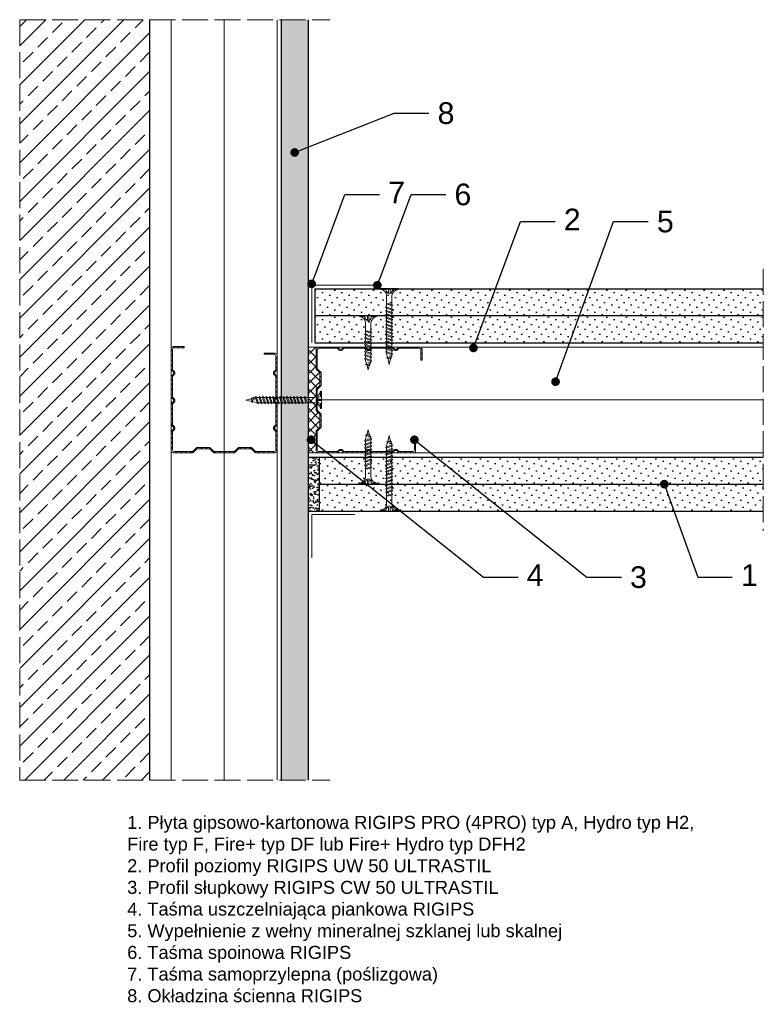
# Model space of a CAD drawing. Header units: millimetres. Extents: x 1474 to 3168, y 461 to 1600.
# Tile 1 of 6: x 1474 to 1818, y 461 to 916. Entities that reach past the tile are written whole.
import ezdxf
from ezdxf import colors
from ezdxf.entities.mleader import LeaderData, LeaderLine
from ezdxf.math import Vec2, Vec3

# ---------------------------------------------------------------- set-up
doc = ezdxf.new("R2010")
doc.units = ezdxf.units.MM
doc.linetypes.add('ACAD_ISO02W100', pattern=[15, 12, -3])
for name, color, linetype, lineweight in [('_ISOVER WELNA', 7, 'BATTING', 9), ('_RIGIPS AKCESORIA', 7, 'Continuous', 18), ('_RIGIPS G-K', 7, 'Continuous', 25), ('_RIGIPS PROFIL', 7, 'Continuous', 18), ('KRESKOWANIE', 7, 'Continuous', 9), ('OPISY', 7, 'Continuous', 9), ('PRZERYWANA', 7, 'ACAD_ISO02W100', 9)]:
    doc.layers.add(name, color=color, linetype=linetype, lineweight=lineweight)
doc.styles.get("Standard").update_dxf_attribs({"font": 'arial.ttf'})
doc.linetypes.add('BATTING', pattern='A,0.00254,-2.54,[134,ltypeshp.shx,S=2.54,R=0,X=-2.54,Y=0],-5.08,[134,ltypeshp.shx,S=2.54,R=180,X=2.54,Y=0],-2.54', length=10.16254)
pattern_1 = [(225, (22.5, -300.306), (1.122532, -3.367596), [0, -3.175])]

# ---------------------------------------------------------------- blocks, each defined once
blk = doc.blocks.new('TN 25')
at = {"layer": '_RIGIPS AKCESORIA'}
for p, q in [((0, -0.84), (0, 7.16)), ((0, 7.16), (0.46, 7.16)), ((0.46, 4.78), (0, 4.78)), ((0.46, 7.16), (0.46, 4.78)), ((8.47, 4.46), (8.79, 5)), ((8.79, 5), (9.93, 2.01)), ((10.1, 4.46), (10.41, 5)), ((10.41, 5), (11.56, 2.01)), ((11.67, 4.46), (11.99, 5)), ((11.99, 5), (13.14, 2.01)), ((13.21, 4.46), (13.52, 5)), ((13.52, 5), (14.67, 2.01)), ((14.8, 4.46), (15.12, 5)), ((15.12, 5), (16.26, 2.01)), ((16.42, 4.46), (16.73, 5)), ((16.73, 5), (17.88, 2.01)), ((17.99, 4.46), (18.31, 5)), ((18.31, 5), (19.45, 2.01)), ((19.68, 4.46), (20, 5)), ((20, 5), (21.14, 2.01)), ((0, 3.5), (1.77, 3.5)), ((0, 2.83), (1.77, 2.83)), ((0.46, 1.64), (0, 1.64)), ((0.46, -0.84), (0.46, 1.64)), ((1.77, 3.5), (1.77, 4.2)), ((1.77, 2.83), (1.77, 2.18)), ((3.02, 4.46), (8.47, 4.46)), ((7.49, 2.01), (3.55, 2.01)), ((7.12, 4.46), (7.12, 3.18)), ((8.03, 2.01), (7.12, 4.46)), ((7.12, 3.18), (7.65, 1.53)), ((7.65, 1.53), (8.03, 2.01)), ((9.41, 2.01), (8.03, 2.01)), ((9.61, 1.51), (8.47, 4.46)), ((9, 4.46), (10.1, 4.46)), ((9.93, 2.01), (9.61, 1.51)), ((11.04, 2.01), (9.93, 2.01)), ((11.23, 1.51), (10.1, 4.46)), ((10.62, 4.46), (11.67, 4.46)), ((11.56, 2.01), (11.23, 1.51)), ((12.61, 2.01), (11.56, 2.01)), ((12.81, 1.51), (11.67, 4.46)), ((12.2, 4.46), (13.21, 4.46)), ((13.14, 2.01), (12.81, 1.51)), ((14.15, 2.01), (13.14, 2.01)), ((14.34, 1.51), (13.21, 4.46)), ((13.73, 4.46), (14.8, 4.46)), ((14.67, 2.01), (14.34, 1.51)), ((15.74, 2.01), (14.67, 2.01)), ((15.94, 1.51), (14.8, 4.46)), ((15.33, 4.46), (16.42, 4.46)), ((16.26, 2.01), (15.94, 1.51)), ((17.36, 2.01), (16.26, 2.01)), ((17.55, 1.51), (16.42, 4.46)), ((16.94, 4.46), (17.99, 4.46)), ((17.88, 2.01), (17.55, 1.51)), ((18.93, 2.01), (17.88, 2.01)), ((19.13, 1.51), (17.99, 4.46)), ((18.52, 4.46), (19.68, 4.46)), ((19.45, 2.01), (19.13, 1.51)), ((19.45, 2.01), (20.62, 2.01)), ((20.82, 1.51), (19.68, 4.46)), ((20.21, 4.46), (20.7, 4.46)), ((20.7, 4.46), (22.28, 3.98)), ((21.14, 2.01), (20.82, 1.51)), ((21.14, 2.01), (21.81, 2.12)), ((21.85, 1.83), (21.67, 3.28)), ((21.67, 3.28), (22.14, 2.4)), ((22.14, 2.4), (21.85, 1.83)), ((22.7, 2.36), (22.14, 2.4)), ((22.28, 3.98), (22.56, 4.37)), ((22.7, 2.36), (22.28, 3.98)), ((22.56, 4.37), (23.03, 2.71)), ((23.03, 2.71), (22.7, 2.36)), ((22.71, 3.85), (25, 3.24)), ((25, 3.24), (23.03, 2.71)), ((0, -0.84), (0.46, -0.84))]:
    blk.add_line(p, q, dxfattribs=at)
for centre, major_axis, ratio, start_param, end_param in [((3.09, 7.67), (0.17, 3.2), 0.826134, 1.773653, 3.180586), ((-0.04, 0.9), (0, 3.93), 0.848176, -0.720942, -0.151112), ((3.37, -1.57), (0.28, 3.57), 0.832181, 0.035984, 1.430787), ((-2.73, 15.91), (0, 14.76), 0.848176, 3.399396, 3.475072), ((0.59, 4.62), (0, 2.81), 0.848176, 3.475072, 3.862535), ((1.66, 3.18), (0, 0.895), 0.848176, -1.552777, -0.720942), ((1.66, 3.18), (0, 0.895), 0.848176, 3.862535, 4.730408)]:
    blk.add_ellipse(centre, major_axis=major_axis, ratio=ratio, start_param=start_param, end_param=end_param, dxfattribs=at)
blk = doc.blocks.new('TN 35')
at = {"layer": '_RIGIPS AKCESORIA'}
for p, q in [((0, -0.84), (0, 7.16)), ((0, 7.16), (0.46, 7.16)), ((0.46, 4.78), (0, 4.78)), ((0.46, 7.16), (0.46, 4.78)), ((8.47, 4.46), (8.79, 5)), ((8.79, 5), (9.93, 2.01)), ((10.1, 4.46), (10.41, 5)), ((10.41, 5), (11.56, 2.01)), ((11.67, 4.46), (11.99, 5)), ((11.99, 5), (13.14, 2.01)), ((13.21, 4.46), (13.52, 5)), ((13.52, 5), (14.67, 2.01)), ((14.8, 4.46), (15.12, 5)), ((15.12, 5), (16.26, 2.01)), ((16.42, 4.46), (16.73, 5)), ((16.73, 5), (17.88, 2.01)), ((17.99, 4.46), (18.31, 5)), ((18.31, 5), (19.45, 2.01)), ((19.57, 4.46), (19.88, 5)), ((19.88, 5), (21.03, 2.01)), ((21.14, 4.46), (21.46, 5)), ((21.46, 5), (22.6, 2.01)), ((22.72, 4.46), (23.03, 5)), ((23.03, 5), (24.18, 2.01)), ((24.29, 4.46), (24.61, 5)), ((24.61, 5), (25.75, 2.01)), ((25.87, 4.46), (26.18, 5)), ((26.18, 5), (27.33, 2.01)), ((27.44, 4.46), (27.76, 5)), ((27.76, 5), (28.9, 2.01)), ((29.13, 4.46), (29.45, 5)), ((29.45, 5), (30.59, 2.01)), ((0, 3.5), (1.77, 3.5)), ((0, 2.83), (1.77, 2.83)), ((0.46, 1.64), (0, 1.64)), ((0.46, -0.84), (0.46, 1.64)), ((1.77, 3.5), (1.77, 4.2)), ((1.77, 2.83), (1.77, 2.18)), ((3.02, 4.46), (8.47, 4.46)), ((7.49, 2.01), (3.55, 2.01)), ((7.12, 4.46), (7.12, 3.18)), ((8.03, 2.01), (7.12, 4.46)), ((7.12, 3.18), (7.65, 1.53)), ((7.65, 1.53), (8.03, 2.01)), ((9.41, 2.01), (8.03, 2.01)), ((9.61, 1.51), (8.47, 4.46)), ((9, 4.46), (10.1, 4.46)), ((9.93, 2.01), (9.61, 1.51)), ((11.04, 2.01), (9.93, 2.01)), ((11.23, 1.51), (10.1, 4.46)), ((10.62, 4.46), (11.67, 4.46)), ((11.56, 2.01), (11.23, 1.51)), ((12.61, 2.01), (11.56, 2.01)), ((12.81, 1.51), (11.67, 4.46)), ((12.2, 4.46), (13.21, 4.46)), ((13.14, 2.01), (12.81, 1.51)), ((14.15, 2.01), (13.14, 2.01)), ((14.34, 1.51), (13.21, 4.46)), ((13.73, 4.46), (14.8, 4.46)), ((14.67, 2.01), (14.34, 1.51)), ((15.74, 2.01), (14.67, 2.01)), ((15.94, 1.51), (14.8, 4.46)), ((15.33, 4.46), (16.42, 4.46)), ((16.26, 2.01), (15.94, 1.51)), ((17.36, 2.01), (16.26, 2.01)), ((17.55, 1.51), (16.42, 4.46)), ((16.94, 4.46), (17.99, 4.46)), ((17.88, 2.01), (17.55, 1.51)), ((18.93, 2.01), (17.84, 2.01)), ((19.13, 1.51), (17.99, 4.46)), ((18.52, 4.46), (19.57, 4.46)), ((19.45, 2.01), (19.13, 1.51)), ((20.51, 2.01), (19.41, 2.01)), ((20.7, 1.51), (19.57, 4.46)), ((20.09, 4.46), (21.14, 4.46)), ((21.03, 2.01), (20.7, 1.51)), ((22.08, 2.01), (20.99, 2.01)), ((22.28, 1.51), (21.14, 4.46)), ((21.67, 4.46), (22.72, 4.46)), ((22.6, 2.01), (22.28, 1.51)), ((23.66, 2.01), (22.56, 2.01)), ((23.85, 1.51), (22.72, 4.46)), ((23.24, 4.46), (24.29, 4.46)), ((24.18, 2.01), (23.85, 1.51)), ((25.23, 2.01), (24.14, 2.01)), ((25.43, 1.51), (24.29, 4.46)), ((24.81, 4.46), (25.87, 4.46)), ((25.75, 2.01), (25.43, 1.51)), ((26.81, 2.01), (25.71, 2.01)), ((27, 1.51), (25.87, 4.46)), ((26.39, 4.46), (27.44, 4.46)), ((27.33, 2.01), (27, 1.51)), ((28.38, 2.01), (27.33, 2.01)), ((28.58, 1.51), (27.44, 4.46)), ((27.96, 4.46), (29.13, 4.46)), ((28.9, 2.01), (28.58, 1.51)), ((28.9, 2.01), (30.07, 2.01)), ((30.27, 1.51), (29.13, 4.46)), ((29.65, 4.46), (30.15, 4.46)), ((30.15, 4.46), (31.73, 3.98)), ((30.59, 2.01), (30.27, 1.51)), ((30.59, 2.01), (31.26, 2.12)), ((31.3, 1.83), (31.12, 3.28)), ((31.12, 3.28), (31.59, 2.4)), ((31.59, 2.4), (31.3, 1.83)), ((32.15, 2.36), (31.59, 2.4)), ((31.73, 3.98), (32.01, 4.37)), ((32.15, 2.36), (31.73, 3.98)), ((32.01, 4.37), (32.48, 2.71)), ((32.48, 2.71), (32.15, 2.36)), ((32.16, 3.85), (35, 3.24)), ((35, 3.24), (32.48, 2.71)), ((0, -0.84), (0.46, -0.84))]:
    blk.add_line(p, q, dxfattribs=at)
for centre, major_axis, ratio, start_param, end_param in [((3.09, 7.67), (0.17, 3.2), 0.826134, 1.773653, 3.180586), ((-0.04, 0.9), (0, 3.93), 0.848176, -0.720942, -0.151112), ((3.37, -1.57), (0.28, 3.57), 0.832181, 0.035984, 1.430787), ((-2.73, 15.91), (0, 14.76), 0.848176, 3.399396, 3.475072), ((0.59, 4.62), (0, 2.81), 0.848176, 3.475072, 3.862535), ((1.66, 3.18), (0, 0.895), 0.848176, -1.552777, -0.720942), ((1.66, 3.18), (0, 0.895), 0.848176, 3.862535, 4.730408)]:
    blk.add_ellipse(centre, major_axis=major_axis, ratio=ratio, start_param=start_param, end_param=end_param, dxfattribs=at)
blk = doc.blocks.new('CW 50 ULTRASTIL')
h = blk.add_hatch()
h.set_pattern_fill('ANSI31', color=256, scale=0.5, style=0)
h.paths.add_polyline_path([(28.56, 40.65, -0.198912), (28.71, 41), (30.21, 42.51, 0.198912), (30.36, 42.86), (30.36, 48.45, 0.198912), (30.21, 48.8), (28.71, 50.31, -0.198912), (28.56, 50.66), (28.56, 59.85, -0.198912), (28.71, 60.2), (30.21, 61.71, 0.198912), (30.36, 62.06), (30.36, 67.65, 0.198912), (30.21, 68), (28.71, 69.51, -0.198912), (28.56, 69.86), (28.56, 78.31, -0.414214), (29.36, 79.11), (37.68, 79.11, -0.198912), (38.04, 78.96), (38.74, 78.25, 0.198912), (39.1, 78.11), (39.68, 78.11, 0.198912), (40.04, 78.25), (40.74, 78.96, -0.198912), (41.1, 79.11), (50.38, 79.11, -0.198912), (50.74, 78.96), (51.44, 78.25, 0.198912), (51.8, 78.11), (52.38, 78.11, 0.198912), (52.74, 78.25), (53.44, 78.96, -0.198912), (53.8, 79.11), (63.08, 79.11, -0.198912), (63.44, 78.96), (64.14, 78.25, 0.198912), (64.5, 78.11), (65.08, 78.11, 0.198912), (65.44, 78.25), (66.14, 78.96, -0.198912), (66.5, 79.11), (75.66, 79.11, -0.414214), (76.46, 78.31), (76.46, 73.66), (77.01, 73.66), (77.01, 78.86, 0.414214), (76.21, 79.66), (66.5, 79.66, 0.198912), (66.14, 79.51), (65.44, 78.8, -0.198912), (65.08, 78.66), (64.5, 78.66, -0.198912), (64.14, 78.8), (63.44, 79.51, 0.198912), (63.08, 79.66), (53.8, 79.66, 0.198912), (53.44, 79.51), (52.74, 78.8, -0.198912), (52.38, 78.66), (51.8, 78.66, -0.198912), (51.44, 78.8), (50.74, 79.51, 0.198912), (50.38, 79.66), (41.1, 79.66, 0.198912), (40.74, 79.51), (40.04, 78.8, -0.198912), (39.68, 78.66), (39.1, 78.66, -0.198912), (38.74, 78.8), (38.04, 79.51, 0.198912), (37.68, 79.66), (28.81, 79.66, 0.414214), (28.01, 78.86), (28.01, 69.86, 0.198912), (28.16, 69.51), (29.66, 68, -0.198912), (29.81, 67.65), (29.81, 62.06, -0.198912), (29.66, 61.71), (28.16, 60.2, 0.198912), (28.01, 59.85), (28.01, 50.66, 0.198912), (28.16, 50.31), (29.66, 48.8, -0.198912), (29.81, 48.45), (29.81, 42.86, -0.198912), (29.66, 42.51), (28.16, 41, 0.198912), (28.01, 40.65), (28.01, 31.66, 0.414214), (28.81, 30.86), (37.68, 30.86, 0.198912), (38.04, 31), (38.74, 31.71, -0.198912), (39.1, 31.86), (39.68, 31.86, -0.198912), (40.04, 31.71), (40.74, 31, 0.198912), (41.1, 30.86), (50.38, 30.86, 0.198912), (50.74, 31), (51.44, 31.71, -0.198912), (51.8, 31.86), (52.38, 31.86, -0.198912), (52.74, 31.71), (53.44, 31, 0.198912), (53.8, 30.86), (63.08, 30.86, 0.198912), (63.44, 31), (64.14, 31.71, -0.198912), (64.5, 31.86), (65.08, 31.86, -0.198912), (65.44, 31.71), (66.14, 31, 0.198912), (66.5, 30.86), (73.21, 30.86, 0.414214), (74.01, 31.66), (74.01, 36.86), (73.46, 36.86), (73.46, 32.21, -0.414214), (72.66, 31.41), (66.5, 31.41, -0.198912), (66.14, 31.55), (65.44, 32.26, 0.198912), (65.08, 32.41), (64.5, 32.41, 0.198912), (64.14, 32.26), (63.44, 31.55, -0.198912), (63.08, 31.41), (53.8, 31.41, -0.198912), (53.44, 31.55), (52.74, 32.26, 0.198912), (52.38, 32.41), (51.8, 32.41, 0.198912), (51.44, 32.26), (50.74, 31.55, -0.198912), (50.38, 31.41), (41.1, 31.41, -0.198912), (40.74, 31.55), (40.04, 32.26, 0.198912), (39.68, 32.41), (39.1, 32.41, 0.198912), (38.74, 32.26), (38.04, 31.55, -0.198912), (37.68, 31.41), (29.36, 31.41, -0.414214), (28.56, 32.21)])
at = {"layer": '_RIGIPS PROFIL'}
for p, q in [((28.01, 78.86), (28.01, 69.86)), ((28.56, 78.31), (28.56, 69.86)), ((37.68, 79.66), (28.81, 79.66)), ((37.68, 79.11), (29.36, 79.11)), ((38.04, 79.51), (38.74, 78.8)), ((38.04, 78.96), (38.74, 78.25)), ((39.68, 78.66), (39.1, 78.66)), ((39.68, 78.11), (39.1, 78.11)), ((40.74, 79.51), (40.04, 78.8)), ((40.74, 78.96), (40.04, 78.25)), ((50.38, 79.66), (41.1, 79.66)), ((50.38, 79.11), (41.1, 79.11)), ((50.74, 79.51), (51.44, 78.8)), ((50.74, 78.96), (51.44, 78.25)), ((52.38, 78.66), (51.8, 78.66)), ((52.38, 78.11), (51.8, 78.11)), ((53.44, 79.51), (52.74, 78.8)), ((53.44, 78.96), (52.74, 78.25)), ((53.8, 79.66), (63.08, 79.66)), ((53.8, 79.11), (63.08, 79.11)), ((63.44, 79.51), (64.14, 78.8)), ((63.44, 78.96), (64.14, 78.25)), ((65.08, 78.66), (64.5, 78.66)), ((65.08, 78.11), (64.5, 78.11)), ((66.14, 79.51), (65.44, 78.8)), ((66.14, 78.96), (65.44, 78.25)), ((76.21, 79.66), (66.5, 79.66)), ((75.66, 79.11), (66.5, 79.11)), ((76.46, 73.66), (76.46, 78.31)), ((77.01, 73.66), (77.01, 78.86)), ((76.46, 73.66), (77.01, 73.66)), ((29.66, 68), (28.16, 69.51)), ((30.21, 68), (28.71, 69.51)), ((29.81, 67.65), (29.81, 62.06)), ((30.36, 67.65), (30.36, 62.06)), ((28.01, 59.85), (28.01, 50.66)), ((29.66, 61.71), (28.16, 60.2)), ((28.56, 59.85), (28.56, 50.66)), ((30.21, 61.71), (28.71, 60.2)), ((29.66, 48.8), (28.16, 50.31)), ((30.21, 48.8), (28.71, 50.31)), ((29.81, 42.86), (29.81, 48.45)), ((30.36, 42.86), (30.36, 48.45)), ((29.66, 42.51), (28.16, 41)), ((30.21, 42.51), (28.71, 41)), ((28.01, 31.66), (28.01, 40.65)), ((28.56, 32.21), (28.56, 40.65)), ((73.46, 36.86), (73.46, 32.21)), ((73.46, 36.86), (74.01, 36.86)), ((74.01, 36.86), (74.01, 31.66)), ((38.04, 31.55), (38.74, 32.26)), ((39.68, 32.41), (39.1, 32.41)), ((39.68, 31.86), (39.1, 31.86)), ((40.74, 31.55), (40.04, 32.26)), ((50.74, 31.55), (51.44, 32.26)), ((52.38, 32.41), (51.8, 32.41)), ((52.38, 31.86), (51.8, 31.86)), ((53.44, 31.55), (52.74, 32.26)), ((63.44, 31.55), (64.14, 32.26)), ((65.08, 32.41), (64.5, 32.41)), ((65.08, 31.86), (64.5, 31.86)), ((66.14, 31.55), (65.44, 32.26)), ((37.68, 30.86), (28.81, 30.86)), ((37.68, 31.41), (29.36, 31.41)), ((38.04, 31), (38.74, 31.71)), ((40.74, 31), (40.04, 31.71)), ((50.38, 31.41), (41.1, 31.41)), ((50.38, 30.86), (41.1, 30.86)), ((50.74, 31), (51.44, 31.71)), ((53.44, 31), (52.74, 31.71)), ((53.8, 31.41), (63.08, 31.41)), ((53.8, 30.86), (63.08, 30.86)), ((63.44, 31), (64.14, 31.71)), ((66.14, 31), (65.44, 31.71)), ((72.66, 31.41), (66.5, 31.41)), ((73.21, 30.86), (66.5, 30.86))]:
    blk.add_line(p, q, dxfattribs=at)
for centre, radius, start, end in [((28.81, 78.86), 0.8, 90, 180), ((29.36, 78.31), 0.8, 90, 180), ((37.68, 79.16), 0.5, 45, 90), ((37.68, 78.61), 0.5, 45, 90), ((39.1, 79.16), 0.5, 225, 270), ((39.1, 78.61), 0.5, 225, 270), ((39.68, 79.16), 0.5, 270, 315), ((39.68, 78.61), 0.5, 270, 315), ((41.1, 79.16), 0.5, 90, 135), ((41.1, 78.61), 0.5, 90, 135), ((50.38, 79.16), 0.5, 45, 90), ((50.38, 78.61), 0.5, 45, 90), ((51.8, 79.16), 0.5, 225, 270), ((51.8, 78.61), 0.5, 225, 270), ((52.38, 79.16), 0.5, 270, 315), ((52.38, 78.61), 0.5, 270, 315), ((53.8, 79.16), 0.5, 90, 135), ((53.8, 78.61), 0.5, 90, 135), ((63.08, 79.16), 0.5, 45, 90), ((63.08, 78.61), 0.5, 45, 90), ((64.5, 79.16), 0.5, 225, 270), ((64.5, 78.61), 0.5, 225, 270), ((65.08, 79.16), 0.5, 270, 315), ((65.08, 78.61), 0.5, 270, 315), ((66.5, 79.16), 0.5, 90, 135), ((66.5, 78.61), 0.5, 90, 135), ((75.66, 78.31), 0.8, 0, 90), ((76.21, 78.86), 0.8, 0, 90), ((28.51, 69.86), 0.5, 180, 225), ((29.06, 69.86), 0.5, 180, 225), ((29.31, 67.65), 0.5, 0, 45), ((29.86, 67.65), 0.5, 0, 45), ((28.51, 59.85), 0.5, 135, 180), ((29.06, 59.85), 0.5, 135, 180), ((29.31, 62.06), 0.5, 315, 0), ((29.86, 62.06), 0.5, 315, 0), ((28.51, 50.66), 0.5, 180, 225), ((29.06, 50.66), 0.5, 180, 225), ((29.31, 48.45), 0.5, 0, 45), ((29.86, 48.45), 0.5, 0, 45), ((28.51, 40.65), 0.5, 135, 180), ((29.06, 40.65), 0.5, 135, 180), ((29.31, 42.86), 0.5, 315, 0), ((29.86, 42.86), 0.5, 315, 0), ((29.36, 32.21), 0.8, 180, 270), ((39.1, 31.91), 0.5, 90, 135), ((39.1, 31.36), 0.5, 90, 135), ((39.68, 31.91), 0.5, 45, 90), ((39.68, 31.36), 0.5, 45, 90), ((51.8, 31.91), 0.5, 90, 135), ((51.8, 31.36), 0.5, 90, 135), ((52.38, 31.91), 0.5, 45, 90), ((52.38, 31.36), 0.5, 45, 90), ((64.5, 31.91), 0.5, 90, 135), ((64.5, 31.36), 0.5, 90, 135), ((65.08, 31.91), 0.5, 45, 90), ((65.08, 31.36), 0.5, 45, 90), ((72.66, 32.21), 0.8, 270, 0), ((28.81, 31.66), 0.8, 180, 270), ((37.68, 31.91), 0.5, 270, 315), ((37.68, 31.36), 0.5, 270, 315), ((41.1, 31.91), 0.5, 225, 270), ((41.1, 31.36), 0.5, 225, 270), ((50.38, 31.91), 0.5, 270, 315), ((50.38, 31.36), 0.5, 270, 315), ((53.8, 31.91), 0.5, 225, 270), ((53.8, 31.36), 0.5, 225, 270), ((63.08, 31.91), 0.5, 270, 315), ((63.08, 31.36), 0.5, 270, 315), ((66.5, 31.91), 0.5, 225, 270), ((66.5, 31.36), 0.5, 225, 270), ((73.21, 31.66), 0.8, 270, 0)]:
    blk.add_arc(centre, radius, start, end, dxfattribs=at)
blk = doc.blocks.new('_Dot')
at = {"color": 0, "linetype": 'ByBlock', "lineweight": -2}
blk.add_line((-0.5, 0), (-1, 0), dxfattribs=at)
at = {"color": 0, "linetype": 'ByBlock', "const_width": 0.5}
blk.add_lwpolyline([(-0.25, 0, 1), (0.25, 0, 1)], format="xyb", close=True, dxfattribs=at)

msp = doc.modelspace()

# ---------------------------------------------------------------- hatches: boundary and pattern name
at = {"layer": '_RIGIPS AKCESORIA'}
h = msp.add_hatch(dxfattribs=at)
h.set_pattern_fill('ANSI37', color=256, style=0)
h.set_pattern_definition([(45, (12.5, -299.406), (-2.245064, 2.245064), []), (135, (12.5, -299.406), (-2.245064, -2.245064), [])])
h.paths.add_polyline_path([(1611.2, 745.07, -0.198912), (1611.35, 745.42), (1612.86, 746.93, 0.198912), (1613, 747.28), (1613, 752.87, 0.198912), (1612.86, 753.22), (1611.35, 754.73, -0.198912), (1611.2, 755.08), (1611.2, 764.08, -0.414214), (1612, 764.88), (1607.7, 764.88), (1607.7, 716.08), (1612, 716.08, -0.414214), (1611.2, 716.88), (1611.2, 725.87, -0.198912), (1611.35, 726.22), (1612.86, 727.73, 0.198912), (1613, 728.08), (1613, 733.67, 0.198912), (1612.86, 734.02), (1611.35, 735.53, -0.198912), (1611.2, 735.88)])
at = {"layer": '_RIGIPS G-K'}
h = msp.add_hatch(dxfattribs=at)
h.set_pattern_fill('DOTS', color=256, scale=2, angle=225, style=0)
h.set_pattern_definition([(225, (0, -683.9736), (1.122532, -3.367596), [0, -3.175])])
h.paths.add_polyline_path([(1607.7, 915.98), (1595.2, 915.98), (1595.2, 564.98), (1607.7, 564.98)])
h = msp.add_hatch(dxfattribs=at)
h.set_pattern_fill('DOTS', color=256, scale=2, angle=225, style=0)
h.set_pattern_definition([(225, (5e-13, -671.56), (1.122532, -3.367596), [0, -3.175])])
h.paths.add_polyline_path([(1817.7, 791.79), (1610.7, 791.79), (1610.7, 779.29), (1817.7, 779.29)])
h = msp.add_hatch(dxfattribs=at)
h.set_pattern_fill('DOTS', color=256, scale=2, angle=225, style=0)
h.set_pattern_definition([(225, (5e-13, -683.9736), (1.122532, -3.367596), [0, -3.175])])
h.paths.add_polyline_path([(1817.7, 779.38), (1610.7, 779.38), (1610.7, 766.88), (1817.7, 766.88)])
h = msp.add_hatch(dxfattribs=at)
h.set_pattern_fill('AR-SAND', color=256, scale=0.05, style=0)
h.set_pattern_definition([(322.5, (-406.8334, 1804.4616), (-0.0800016, -2.4470662), [0, -1.9304, 0, -2.159, 0, -2.06375]), (352.5, (-406.8334, 1804.4616), (2.2476164, -3.5841255), [0, -1.0414, 0, -1.7399, 0, -0.66675]), (32.5, (-408.3955, 1804.4616), (3.9549619, -0.007186), [0, -0.635, 0, -2.286, 0, -2.9845]), (42.5, (-408.3955, 1804.4616), (3.8177823, -1.1146466), [0, -0.3175, 0, -1.4986, 0, -1.7145])])
h.paths.add_polyline_path([(1612.7, 689.08), (1607.7, 689.08), (1607.7, 714.08), (1612.7, 714.08)])
h = msp.add_hatch(dxfattribs=at)
h.set_pattern_fill('DOTS', color=256, scale=2, angle=225, style=0)
h.set_pattern_definition(pattern_1)
h.paths.add_polyline_path([(1817.7, 714.08), (1612.7, 714.08), (1612.7, 701.58), (1817.7, 701.58)])
h = msp.add_hatch(dxfattribs=at)
h.set_pattern_fill('DOTS', color=256, scale=2, angle=225, style=0)
h.set_pattern_definition(pattern_1)
h.paths.add_polyline_path([(1817.7, 701.58), (1612.7, 701.58), (1612.7, 689.08), (1817.7, 689.08)])
at = {"layer": 'KRESKOWANIE'}
h = msp.add_hatch(dxfattribs=at)
h.set_pattern_fill('ANSI33', color=256, scale=2, angle=180, style=0)
h.set_pattern_definition([(225, (-400.8, -683.974), (8.980256, -8.980256), []), (225, (-409.78, -683.974), (8.980256, -8.980256), [6.35, -3.175])])
h.paths.add_polyline_path([(1534.4, 915.98), (1474.4, 915.98), (1474.4, 564.98), (1534.4, 564.98)])

# ---------------------------------------------------------------- linework, layer by layer
msp.add_line((1534.4, 915.98), (1534.4, 564.98))
at = {"layer": '_ISOVER WELNA', "ltscale": 2.4}
for p, q in [((1568.8, 915.98), (1568.8, 564.98)), ((1817.7, 740.48), (1611.75, 740.48))]:
    msp.add_line(p, q, dxfattribs=at)
at = {"layer": '_RIGIPS AKCESORIA'}
for p, q in [((1609.2, 766.96), (1609.2, 795.01)), ((1640.7, 793.38), (1610.7, 793.38))]:
    msp.add_line(p, q, dxfattribs=at)
msp.add_lwpolyline([(1609.2, 667.58), (1609.2, 687.58), (1629.2, 687.58)], dxfattribs=at)
at = {"layer": '_RIGIPS G-K'}
for p, q in [((1595.2, 564.98), (1595.2, 915.98)), ((1607.7, 564.98), (1607.7, 915.98)), ((1610.7, 791.79), (1610.7, 766.96)), ((1610.7, 791.79), (1817.7, 791.79)), ((1610.7, 779.38), (1817.7, 779.38)), ((1610.7, 766.88), (1817.7, 766.88)), ((1607.7, 714.08), (1817.7, 714.08)), ((1612.7, 714.08), (1612.7, 689.08)), ((1612.7, 701.58), (1817.7, 701.58)), ((1607.7, 689.08), (1817.7, 689.08))]:
    msp.add_line(p, q, dxfattribs=at)
at = {"layer": '_RIGIPS PROFIL'}
for p, q in [((1544.4, 564.98), (1544.4, 915.98)), ((1593.2, 564.98), (1593.2, 915.98)), ((1607.7, 764.88), (1817.7, 764.88)), ((1607.7, 716.08), (1817.7, 716.08))]:
    msp.add_line(p, q, dxfattribs=at)
at = {"layer": 'PRZERYWANA'}
for p, q in [((1474.4, 915.98), (1617.7, 915.98)), ((1474.4, 915.98), (1474.4, 564.98)), ((1817.7, 800.98), (1817.7, 679.98)), ((1474.4, 564.98), (1617.7, 564.98))]:
    msp.add_line(p, q, dxfattribs=at)

# ---------------------------------------------------------------- block references
at = {"rotation": 180}
msp.add_blockref('TN 35', (1613.75, 743.64), dxfattribs=at)
at = {"layer": '_RIGIPS AKCESORIA', "xscale": -1, "rotation": 90}
for name, p in [('TN 35', (1648.23, 791.88)), ('TN 25', (1638.45, 779.38))]:
    msp.add_blockref(name, p, dxfattribs=at)
at = {"layer": '_RIGIPS AKCESORIA', "rotation": 90}
for name, p in [('TN 25', (1638.45, 701.58)), ('TN 35', (1648.23, 689.08))]:
    msp.add_blockref(name, p, dxfattribs=at)
at = {"layer": '_RIGIPS PROFIL', "rotation": 90}
msp.add_blockref('CW 50 ULTRASTIL', (1624.06, 688.07), dxfattribs=at)
at = {"layer": '_RIGIPS PROFIL'}
msp.add_blockref('CW 50 ULTRASTIL', (1583.19, 685.22), dxfattribs=at)

# ---------------------------------------------------------------- texts
at = {"insert": (1524.05, 548.46), "char_height": 6, "width": 269.1503, "attachment_point": 1}
msp.add_mtext('1. Płyta gipsowo-kartonowa RIGIPS PRO (4PRO) typ A, Hydro typ H2, Fire typ F, Fire+ typ DF lub Fire+ Hydro typ DFH2\\P2. Profil poziomy RIGIPS UW 50 ULTRASTIL\\P3. Profil słupkowy RIGIPS CW 50 ULTRASTIL\\P4. Taśma uszczelniająca piankowa RIGIPS\\P5. Wypełnienie z wełny mineralnej szklanej lub skalnej\\P6. Taśma spoinowa RIGIPS\\P7. Taśma samoprzylepna (poślizgowa)\\P8. Okładzina ścienna RIGIPS', dxfattribs=at)

# ---------------------------------------------------------------- leaders
at = {"layer": 'OPISY'}
ml = msp.add_multileader_mtext('Standard', dxfattribs=at)
ml.set_content('8', color=256)
ml.set_leader_properties()
ml.set_arrow_properties(name='DOT')
ml.build(insert=Vec2(0, 0))
ctx = ml.context
ctx.base_point, ctx.char_height, ctx.landing_gap_size, ctx.plane_origin = Vec3(1663.34, 872.76), 10, 4, Vec3(1470.75, 1016.42)
notes = []
notes.append((ctx, [(0, (1, 1, 0), (1647.34, 872.76), (1, 0), 16, [(0, [(1601.34, 854.69)], 0, [])])]))
ctx.mtext.insert, ctx.mtext.flow_direction = Vec3(1667.34, 877.85), 5
ml = msp.add_multileader_mtext('Standard', dxfattribs=at)
ml.set_content('7', color=256)
ml.set_leader_properties()
ml.set_arrow_properties(name='DOT')
ml.build(insert=Vec2(0, 0))
ctx = ml.context
ctx.base_point, ctx.char_height, ctx.landing_gap_size, ctx.plane_origin = Vec3(1640.55, 835.25), 10, 4, Vec3(1447.96, 978.91)
notes.append((ctx, [(0, (1, 1, 0), (1624.55, 835.25), (1, 0), 16, [(0, [(1609.2, 794.04)], 0, [])])]))
ctx.mtext.insert, ctx.mtext.flow_direction = Vec3(1644.55, 841.25), 5
ml = msp.add_multileader_mtext('Standard', dxfattribs=at)
ml.set_content('6', color=256)
ml.set_leader_properties()
ml.set_arrow_properties(name='DOT')
ml.build(insert=Vec2(0, 0))
ctx = ml.context
ctx.base_point, ctx.char_height, ctx.landing_gap_size, ctx.plane_origin = Vec3(1671.11, 835.25), 10, 4, Vec3(1478.52, 978.91)
notes.append((ctx, [(0, (1, 1, 0), (1655.11, 835.25), (1, 0), 16, [(0, [(1639.51, 793.38)], 0, [])])]))
ctx.mtext.insert, ctx.mtext.flow_direction = Vec3(1675.11, 840.33), 5
ml = msp.add_multileader_mtext('Standard', dxfattribs=at)
ml.set_content('2', color=256)
ml.set_leader_properties()
ml.set_arrow_properties(name='DOT')
ml.build(insert=Vec2(0, 0))
ctx = ml.context
ctx.base_point, ctx.char_height, ctx.landing_gap_size, ctx.plane_origin = Vec3(1721.6, 822.75), 10, 4, Vec3(1529.02, 966.41)
notes.append((ctx, [(0, (1, 1, 0), (1705.6, 822.75), (1, 0), 16, [(0, [(1683.9, 764.46)], 0, [])])]))
ctx.mtext.insert, ctx.mtext.flow_direction = Vec3(1725.6, 828.75), 5
ml = msp.add_multileader_mtext('Standard', dxfattribs=at)
ml.set_content('5', color=256)
ml.set_leader_properties()
ml.set_arrow_properties(name='DOT')
ml.build(insert=Vec2(0, 0))
ctx = ml.context
ctx.base_point, ctx.char_height, ctx.landing_gap_size, ctx.plane_origin = Vec3(1764.58, 822.75), 10, 4, Vec3(1571.99, 966.41)
notes.append((ctx, [(0, (1, 1, 0), (1748.58, 822.75), (1, 0), 16, [(0, [(1721.79, 748.87)], 0, [])])]))
ctx.mtext.insert, ctx.mtext.flow_direction = Vec3(1768.58, 827.83), 5
ml = msp.add_multileader_mtext('Standard', dxfattribs=at)
ml.set_content('4', color=256)
ml.set_leader_properties()
ml.set_arrow_properties(name='DOT')
ml.build(insert=Vec2(0, 0))
ctx = ml.context
ctx.base_point, ctx.char_height, ctx.landing_gap_size, ctx.plane_origin = Vec3(1704.46, 658.59), 10, 4, Vec3(1511.87, 802.25)
notes.append((ctx, [(0, (1, 1, 0), (1688.46, 658.59), (1, 0), 16, [(0, [(1608.93, 722.08)], 0, [])])]))
ctx.mtext.insert, ctx.mtext.flow_direction = Vec3(1708.46, 664.59), 5
ml = msp.add_multileader_mtext('Standard', dxfattribs=at)
ml.set_content('3', color=256)
ml.set_leader_properties()
ml.set_arrow_properties(name='DOT')
ml.build(insert=Vec2(0, 0))
ctx = ml.context
ctx.base_point, ctx.char_height, ctx.landing_gap_size, ctx.plane_origin = Vec3(1752.18, 658.59), 10, 4, Vec3(1559.59, 802.25)
notes.append((ctx, [(0, (1, 1, 0), (1736.18, 658.59), (1, 0), 16, [(0, [(1656.65, 722.08)], 0, [])])]))
ctx.mtext.insert, ctx.mtext.flow_direction = Vec3(1756.18, 663.68), 5
ml = msp.add_multileader_mtext('Standard', dxfattribs=at)
ml.set_content('1', color=256)
ml.set_leader_properties()
ml.set_arrow_properties(name='DOT')
ml.build(insert=Vec2(0, 0))
ctx = ml.context
ctx.base_point, ctx.char_height, ctx.landing_gap_size, ctx.plane_origin = Vec3(1803.4, 658.59), 10, 4, Vec3(1610.81, 514.93)
notes.append((ctx, [(0, (1, 1, 0), (1787.4, 658.59), (1, 0), 16, [(0, [(1772, 701.58)], 0, [])])]))
ctx.mtext.insert, ctx.mtext.flow_direction = Vec3(1807.4, 664.59), 5
for ctx, leaders in notes:
    for number, flags, end, landing, length, lines in leaders:
        leader = LeaderData()
        leader.index, (leader.has_last_leader_line, leader.has_dogleg_vector, leader.attachment_direction) = number, flags
        leader.last_leader_point, leader.dogleg_vector, leader.dogleg_length = Vec3(end), Vec3(landing), length
        for number, points, colour, breaks in lines:
            line = LeaderLine()
            line.index, line.vertices, line.color, line.breaks = number, Vec3.list(points), colors.encode_raw_color(colour), breaks
            leader.lines.append(line)
        ctx.leaders.append(leader)

doc.saveas('drawing.dxf')
